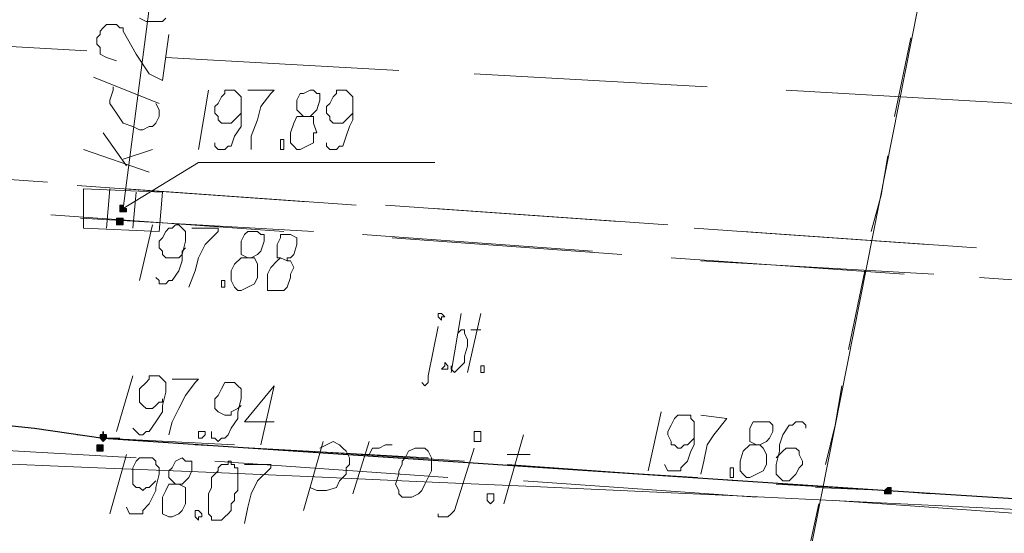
# Model space of a CAD drawing. Header units: metres. Extents: x 7431553 to 7432401, y 5544342 to 5544539.
# Tile 142 of 180: x 7432153.76 to 7432166.46, y 5544501.01 to 5544507.64. Entities that reach past the tile are written whole.
import ezdxf

# ---------------------------------------------------------------- set-up
doc = ezdxf.new("R2010")
doc.units = ezdxf.units.M
doc.header["$MEASUREMENT"] = 0
doc.layers.add('BG-PR90-PB-PZT-PZT01_2026_04_14$0$MAPA DCP', color=7, linetype='Continuous', lineweight=0)
doc.layers.add('PRIMETECH_XREF', color=7, linetype='Continuous', lineweight=5)

# ---------------------------------------------------------------- blocks, each defined once
blk = doc.blocks.new('BG-PR90-PB-PZT-PZT01_2026_04_14$0$Naddrwiną2025_v2klauzulap')
at = {"layer": 'BG-PR90-PB-PZT-PZT01_2026_04_14$0$MAPA DCP', "linetype": 'Continuous', "lineweight": 0, "transparency": 33554559}
for points in [[(7431660.778, 5544579.122), (7431660.778, 5544579.122), (7431660.821, 5544579.122), (7431660.821, 5544579.206), (7431660.778, 5544579.206), (7431660.778, 5544579.206), (7431660.778, 5544579.206), (7431660.778, 5544579.206), (7431660.736, 5544579.206), (7431660.736, 5544579.206), (7431660.736, 5544579.206), (7431660.736, 5544579.164), (7431660.736, 5544579.164), (7431660.736, 5544579.164), (7431660.736, 5544579.164)], [(7431657.307, 5544569.216), (7431657.307, 5544569.216), (7431657.307, 5544569.216), (7431657.349, 5544569.216), (7431657.349, 5544569.216), (7431657.349, 5544569.258), (7431657.349, 5544569.258), (7431657.349, 5544569.258), (7431657.349, 5544569.3), (7431657.349, 5544569.3), (7431657.307, 5544569.3), (7431657.307, 5544569.3), (7431657.307, 5544569.3), (7431657.307, 5544569.3), (7431657.265, 5544569.3), (7431657.265, 5544569.3), (7431657.265, 5544569.3), (7431657.265, 5544569.258), (7431657.265, 5544569.258), (7431657.265, 5544569.258), (7431657.265, 5544569.216), (7431657.265, 5544569.216), (7431657.265, 5544569.216)], [(7431660.101, 5544569.004), (7431660.101, 5544569.004), (7431660.101, 5544569.004), (7431660.101, 5544569.004), (7431660.101, 5544569.004), (7431660.143, 5544569.046), (7431660.143, 5544569.046), (7431660.143, 5544569.046), (7431660.101, 5544569.089), (7431660.101, 5544569.089), (7431660.101, 5544569.089), (7431660.101, 5544569.089), (7431660.101, 5544569.089), (7431660.059, 5544569.089), (7431660.059, 5544569.089), (7431660.059, 5544569.089), (7431660.059, 5544569.089), (7431660.059, 5544569.046), (7431660.016, 5544569.046), (7431660.059, 5544569.046), (7431660.059, 5544569.004), (7431660.059, 5544569.004), (7431660.059, 5544569.004), (7431660.059, 5544569.004), (7431660.059, 5544569.004)], [(7431660.228, 5544568.962), (7431660.228, 5544568.962), (7431660.228, 5544568.962), (7431660.27, 5544568.962), (7431660.27, 5544569.004), (7431660.27, 5544569.004), (7431660.27, 5544569.004), (7431660.27, 5544569.004), (7431660.27, 5544569.046), (7431660.27, 5544569.046), (7431660.228, 5544569.046), (7431660.228, 5544569.046), (7431660.228, 5544569.046), (7431660.228, 5544569.046), (7431660.186, 5544569.046), (7431660.186, 5544569.046), (7431660.186, 5544569.046), (7431660.186, 5544569.004), (7431660.186, 5544569.004), (7431660.186, 5544569.004), (7431660.186, 5544569.004), (7431660.186, 5544568.962), (7431660.186, 5544568.962)]]:
    blk.add_hatch(color=256, dxfattribs=at).paths.add_polyline_path(points)
at = {"layer": 'BG-PR90-PB-PZT-PZT01_2026_04_14$0$MAPA DCP', "linetype": 'Continuous', "lineweight": 0, "true_color": 0x9a3300, "transparency": 33554559}
blk.add_hatch(color=24, dxfattribs=at).paths.add_polyline_path([(7431657.138, 5544569.258), (7431657.18, 5544569.258), (7431657.18, 5544569.258), (7431657.18, 5544569.258), (7431657.18, 5544569.258), (7431657.18, 5544569.258), (7431657.18, 5544569.3), (7431657.18, 5544569.3), (7431657.18, 5544569.3), (7431657.18, 5544569.3), (7431657.18, 5544569.343), (7431657.18, 5544569.343), (7431657.138, 5544569.343), (7431657.138, 5544569.343), (7431657.138, 5544569.343), (7431657.138, 5544569.3), (7431657.095, 5544569.3), (7431657.095, 5544569.3), (7431657.095, 5544569.3), (7431657.095, 5544569.258), (7431657.095, 5544569.258)])
at = {"layer": 'BG-PR90-PB-PZT-PZT01_2026_04_14$0$MAPA DCP', "linetype": 'Continuous', "lineweight": 18, "transparency": 33554687}
for points in [[(7431647.782, 5544690.374), (7431650.83, 5544686.987), (7431669.838, 5544671.027), (7431674.706, 5544669.419), (7431674.071, 5544660.444), (7431673.859, 5544657.311), (7431673.182, 5544646.728), (7431669.795, 5544596.859), (7431670.727, 5544580.519), (7431669.541, 5544576.582), (7431663.784, 5544577.725), (7431638.977, 5544582.635), (7431654.894, 5544603.76), (7431656.037, 5544608.713), (7431647.147, 5544632.165), (7431642.49, 5544637.711), (7431645.919, 5544688.426), (7431646.046, 5544690.585)], [(7431658.238, 5544583.355), (7431658.027, 5544580.349)], [(7431638.088, 5544583.059), (7431638.977, 5544582.635), (7431663.784, 5544577.725), (7431669.541, 5544576.582), (7431669.033, 5544570.486), (7431668.61, 5544564.601), (7431667.213, 5544545.213), (7431636.479, 5544546.821)], [(7431660.736, 5544578.233), (7431660.778, 5544579.164), (7431660.905, 5544581.196), (7431660.905, 5544581.238)], [(7431657.646, 5544580.307), (7431657.434, 5544577.301)], [(7431657.815, 5544576.751), (7431657.984, 5544579.757)], [(7431657.603, 5544579.672), (7431657.392, 5544576.666)], [(7431660.694, 5544577.725), (7431660.778, 5544579.164), (7431660.821, 5544579.714)], [(7431657.984, 5544579.376), (7431657.773, 5544576.37)], [(7431660.44, 5544574.253), (7431660.651, 5544577.217)], [(7431660.482, 5544574.719), (7431660.609, 5544576.709)], [(7431657.349, 5544576.328), (7431657.138, 5544573.322)], [(7431657.307, 5544575.693), (7431657.095, 5544572.687)], [(7431657.519, 5544572.772), (7431657.73, 5544575.735)], [(7431657.688, 5544575.354), (7431657.476, 5544572.391)], [(7431660.27, 5544571.713), (7431660.397, 5544573.703)], [(7431660.186, 5544570.232), (7431660.355, 5544573.237)], [(7431657.095, 5544572.306), (7431656.884, 5544569.343)], [(7431657.265, 5544568.75), (7431657.434, 5544571.756)], [(7431657.053, 5544571.671), (7431656.841, 5544568.708)], [(7431657.434, 5544571.375), (7431657.222, 5544568.369)], [(7431660.059, 5544568.708), (7431660.101, 5544569.046), (7431660.186, 5544570.74)], [(7431659.805, 5544566.252), (7431659.974, 5544568.157), (7431660.101, 5544569.046), (7431660.101, 5544569.258)], [(7431656.799, 5544568.327), (7431656.587, 5544565.321)]]:
    blk.add_lwpolyline(points, dxfattribs=at)
at = {"layer": 'BG-PR90-PB-PZT-PZT01_2026_04_14$0$MAPA DCP', "linetype": 'Continuous', "lineweight": 25, "transparency": 33554687}
blk.add_lwpolyline([(7431657.476, 5544553.341), (7431658.873, 5544560.241), (7431659.551, 5544564.136), (7431659.974, 5544568.157), (7431660.101, 5544569.046), (7431660.778, 5544579.164), (7431660.905, 5544581.196), (7431660.948, 5544583.186), (7431660.863, 5544585.218), (7431660.567, 5544588.181), (7431659.72, 5544593.092), (7431659.297, 5544595.928), (7431659.17, 5544597.621), (7431659.17, 5544600.161), (7431659.254, 5544601.685), (7431659.551, 5544602.913), (7431660.736, 5544606.596), (7431663.149, 5544614.216), (7431663.234, 5544614.936), (7431663.361, 5544616.036)], dxfattribs=at)
at = {"layer": 'BG-PR90-PB-PZT-PZT01_2026_04_14$0$MAPA DCP', "color": 30, "linetype": 'Continuous', "lineweight": 18, "true_color": 0xff6500, "transparency": 33554687}
for points in [[(7431661.117, 5544581.45), (7431660.905, 5544578.487)], [(7431660.863, 5544577.471), (7431660.651, 5544574.465)], [(7431660.313, 5544574.253), (7431660.313, 5544574.55)], [(7431660.948, 5544574.211), (7431660.059, 5544574.465)], [(7431661.075, 5544573.364), (7431661.117, 5544573.364), (7431661.117, 5544573.491), (7431661.075, 5544573.534), (7431661.032, 5544573.576), (7431660.228, 5544573.83)], [(7431660.609, 5544573.491), (7431660.397, 5544570.486)], [(7431660.313, 5544572.433), (7431660.313, 5544572.475), (7431660.228, 5544572.518), (7431660.228, 5544572.602), (7431660.186, 5544572.687), (7431660.186, 5544572.772)], [(7431660.821, 5544572.264), (7431660.143, 5544572.475)], [(7431660.228, 5544571.84), (7431660.186, 5544571.925), (7431660.143, 5544572.01), (7431660.186, 5544572.094), (7431660.228, 5544572.137), (7431660.27, 5544572.179), (7431660.355, 5544572.221), (7431660.44, 5544572.221), (7431660.482, 5544572.179), (7431660.567, 5544572.179), (7431660.651, 5544572.094), (7431660.736, 5544572.052), (7431660.778, 5544571.925), (7431660.778, 5544571.84), (7431660.778, 5544571.798), (7431660.736, 5544571.713)], [(7431661.032, 5544571.629), (7431660.143, 5544571.883)], [(7431660.355, 5544569.47), (7431660.186, 5544566.506)]]:
    blk.add_lwpolyline(points, dxfattribs=at)
at = {"layer": 'BG-PR90-PB-PZT-PZT01_2026_04_14$0$MAPA DCP', "color": 24, "linetype": 'Continuous', "lineweight": 18, "true_color": 0x9a3300, "transparency": 33554687}
for points in [[(7431655.614, 5544577.852), (7431655.783, 5544580.815)], [(7431655.402, 5544573.83), (7431655.571, 5544576.836)], [(7431657.138, 5544569.3), (7431656.545, 5544570.274), (7431656.545, 5544573.322)], [(7431655.19, 5544569.851), (7431655.36, 5544572.856)], [(7431657.138, 5544569.3), (7431652.904, 5544569.851)], [(7431654.682, 5544569.512), (7431654.725, 5544569.597), (7431654.725, 5544569.681), (7431654.725, 5544569.724), (7431654.725, 5544569.808), (7431654.682, 5544569.851)], [(7431655.233, 5544569.216), (7431655.19, 5544569.089), (7431655.148, 5544569.004), (7431655.063, 5544569.004), (7431655.021, 5544568.962), (7431654.979, 5544568.962), (7431654.936, 5544568.962), (7431654.894, 5544569.004), (7431654.852, 5544569.004), (7431654.809, 5544569.046), (7431654.767, 5544569.089), (7431654.767, 5544569.131), (7431654.767, 5544569.173), (7431654.767, 5544569.216), (7431654.809, 5544569.258), (7431654.809, 5544569.3), (7431654.852, 5544569.3), (7431655.148, 5544569.47), (7431655.402, 5544569.639), (7431655.487, 5544569.808), (7431654.894, 5544569.893)], [(7431655.444, 5544568.919), (7431655.783, 5544569.766)], [(7431655.571, 5544569.173), (7431655.614, 5544569.173), (7431655.741, 5544569.131), (7431655.783, 5544569.131), (7431655.91, 5544569.216), (7431656.037, 5544569.3), (7431656.079, 5544569.427), (7431656.122, 5544569.512), (7431656.122, 5544569.554), (7431656.079, 5544569.639), (7431656.079, 5544569.681), (7431656.037, 5544569.724), (7431655.952, 5544569.766), (7431655.91, 5544569.766), (7431655.868, 5544569.766), (7431655.783, 5544569.724)], [(7431656.503, 5544569.3), (7431656.376, 5544569.681)], [(7431656.672, 5544569.639), (7431656.376, 5544568.792)], [(7431657.392, 5544569.427), (7431656.926, 5544569.47)], [(7431656.587, 5544569.343), (7431656.164, 5544569.046)], [(7431657.392, 5544569.089), (7431656.884, 5544569.131)], [(7431654.936, 5544565.871), (7431655.106, 5544568.835)]]:
    blk.add_lwpolyline(points, dxfattribs=at)
at = {"layer": 'BG-PR90-PB-PZT-PZT01_2026_04_14$0$MAPA DCP', "color": 94, "linetype": 'Continuous', "lineweight": 18, "true_color": 0x009a00, "transparency": 33554687}
for points in [[(7431654.936, 5544579.46), (7431655.952, 5544579.249)], [(7431656.46, 5544579.164), (7431656.968, 5544579.079), (7431657.434, 5544578.952)], [(7431657.942, 5544578.868), (7431658.958, 5544578.656)], [(7431659.424, 5544578.571), (7431659.932, 5544578.487), (7431660.44, 5544578.36)], [(7431660.948, 5544578.275), (7431661.921, 5544578.063)]]:
    blk.add_lwpolyline(points, dxfattribs=at)
at = {"layer": 'BG-PR90-PB-PZT-PZT01_2026_04_14$0$MAPA DCP', "linetype": 'Continuous', "lineweight": 0, "transparency": 33554687}
for points in [[(7431660.778, 5544579.122), (7431660.778, 5544579.122), (7431660.821, 5544579.122), (7431660.821, 5544579.206), (7431660.778, 5544579.206), (7431660.778, 5544579.206), (7431660.778, 5544579.206), (7431660.778, 5544579.206), (7431660.736, 5544579.206), (7431660.736, 5544579.206), (7431660.736, 5544579.206), (7431660.736, 5544579.164), (7431660.736, 5544579.164), (7431660.736, 5544579.164), (7431660.736, 5544579.164), (7431660.778, 5544579.122)], [(7431657.307, 5544569.216), (7431657.307, 5544569.216), (7431657.307, 5544569.216), (7431657.349, 5544569.216), (7431657.349, 5544569.216), (7431657.349, 5544569.258), (7431657.349, 5544569.258), (7431657.349, 5544569.258), (7431657.349, 5544569.3), (7431657.349, 5544569.3), (7431657.307, 5544569.3), (7431657.307, 5544569.3), (7431657.307, 5544569.3), (7431657.307, 5544569.3), (7431657.265, 5544569.3), (7431657.265, 5544569.3), (7431657.265, 5544569.3), (7431657.265, 5544569.258), (7431657.265, 5544569.258), (7431657.265, 5544569.258), (7431657.265, 5544569.216), (7431657.265, 5544569.216), (7431657.265, 5544569.216)], [(7431660.101, 5544569.004), (7431660.101, 5544569.004), (7431660.101, 5544569.004), (7431660.101, 5544569.004), (7431660.101, 5544569.004), (7431660.143, 5544569.046), (7431660.143, 5544569.046), (7431660.143, 5544569.046), (7431660.101, 5544569.089), (7431660.101, 5544569.089), (7431660.101, 5544569.089), (7431660.101, 5544569.089), (7431660.101, 5544569.089), (7431660.059, 5544569.089), (7431660.059, 5544569.089), (7431660.059, 5544569.089), (7431660.059, 5544569.089), (7431660.059, 5544569.046), (7431660.016, 5544569.046), (7431660.059, 5544569.046), (7431660.059, 5544569.004), (7431660.059, 5544569.004), (7431660.059, 5544569.004), (7431660.059, 5544569.004)], [(7431660.228, 5544568.962), (7431660.228, 5544568.962), (7431660.228, 5544568.962), (7431660.27, 5544568.962), (7431660.27, 5544569.004), (7431660.27, 5544569.004), (7431660.27, 5544569.004), (7431660.27, 5544569.004), (7431660.27, 5544569.046), (7431660.27, 5544569.046), (7431660.228, 5544569.046), (7431660.228, 5544569.046), (7431660.228, 5544569.046), (7431660.228, 5544569.046), (7431660.186, 5544569.046), (7431660.186, 5544569.046), (7431660.186, 5544569.046), (7431660.186, 5544569.004), (7431660.186, 5544569.004), (7431660.186, 5544569.004), (7431660.186, 5544569.004), (7431660.186, 5544568.962), (7431660.186, 5544568.962)]]:
    blk.add_lwpolyline(points, close=True, dxfattribs=at)
at = {"layer": 'BG-PR90-PB-PZT-PZT01_2026_04_14$0$MAPA DCP', "linetype": 'Continuous', "lineweight": 9, "transparency": 33554687}
for points in [[(7431659.974, 5544578.106), (7431659.932, 5544578.106), (7431659.889, 5544578.063), (7431659.889, 5544577.979), (7431659.932, 5544577.936), (7431659.932, 5544577.894), (7431660.059, 5544577.809), (7431660.186, 5544577.767), (7431660.27, 5544577.767), (7431660.44, 5544577.725), (7431660.524, 5544577.725), (7431660.567, 5544577.725), (7431660.609, 5544577.767), (7431660.651, 5544577.809), (7431660.651, 5544577.852), (7431660.651, 5544577.894), (7431660.609, 5544577.936), (7431660.567, 5544577.979), (7431660.482, 5544578.021), (7431660.44, 5544578.063), (7431660.397, 5544578.063), (7431660.313, 5544578.021), (7431660.27, 5544578.021), (7431660.228, 5544577.979), (7431660.228, 5544577.936), (7431660.228, 5544577.894), (7431660.228, 5544577.852), (7431660.27, 5544577.809), (7431660.313, 5544577.767), (7431660.355, 5544577.725)], [(7431660.186, 5544577.471), (7431660.186, 5544577.513), (7431660.143, 5544577.598), (7431660.101, 5544577.64), (7431660.016, 5544577.682), (7431659.932, 5544577.682), (7431659.889, 5544577.64), (7431659.889, 5544577.598), (7431659.889, 5544577.555), (7431659.889, 5544577.471), (7431659.889, 5544577.428), (7431659.974, 5544577.386), (7431660.016, 5544577.386), (7431660.101, 5544577.386), (7431660.143, 5544577.386), (7431660.186, 5544577.471), (7431660.186, 5544577.386), (7431660.27, 5544577.301), (7431660.397, 5544577.259), (7431660.524, 5544577.259), (7431660.567, 5544577.301), (7431660.609, 5544577.344), (7431660.609, 5544577.386), (7431660.567, 5544577.471), (7431660.524, 5544577.555), (7431660.44, 5544577.598), (7431660.397, 5544577.598), (7431660.313, 5544577.598), (7431660.228, 5544577.555), (7431660.186, 5544577.513)], [(7431659.805, 5544576.751), (7431659.847, 5544577.09), (7431660.059, 5544576.92), (7431660.186, 5544576.836), (7431660.397, 5544576.793), (7431660.567, 5544576.751)], [(7431660.44, 5544576.285), (7431660.524, 5544576.328), (7431660.524, 5544576.497), (7431660.482, 5544576.497), (7431660.397, 5544576.582), (7431660.27, 5544576.624), (7431660.186, 5544576.666), (7431660.016, 5544576.666), (7431659.932, 5544576.666), (7431659.889, 5544576.666), (7431659.847, 5544576.624), (7431659.805, 5544576.624), (7431659.805, 5544576.582), (7431659.805, 5544576.539), (7431659.805, 5544576.497), (7431659.805, 5544576.455), (7431659.847, 5544576.412), (7431659.932, 5544576.37), (7431660.016, 5544576.328), (7431660.059, 5544576.328), (7431660.143, 5544576.37), (7431660.186, 5544576.37), (7431660.186, 5544576.412), (7431660.228, 5544576.455), (7431660.228, 5544576.497), (7431660.186, 5544576.539), (7431660.186, 5544576.582), (7431660.143, 5544576.624), (7431660.101, 5544576.666)], [(7431659.762, 5544576.243), (7431660.524, 5544576.074)], [(7431659.254, 5544573.745), (7431658.492, 5544573.915)], [(7431658.704, 5544573.788), (7431658.704, 5544573.915)], [(7431659.254, 5544573.534), (7431658.492, 5544573.661)], [(7431658.746, 5544573.618), (7431658.704, 5544573.661), (7431658.704, 5544573.703), (7431658.746, 5544573.703), (7431658.831, 5544573.745), (7431658.916, 5544573.745), (7431659.043, 5544573.703), (7431659.127, 5544573.703), (7431659.212, 5544573.618), (7431659.254, 5544573.576), (7431659.212, 5544573.534), (7431659.17, 5544573.534)], [(7431659.381, 5544573.153), (7431659.424, 5544573.195), (7431659.381, 5544573.237), (7431659.297, 5544573.237), (7431658.662, 5544573.364)], [(7431657.773, 5544571.332), (7431657.815, 5544571.417), (7431657.773, 5544571.417), (7431657.773, 5544571.459), (7431657.73, 5544571.502), (7431657.603, 5544571.544), (7431657.519, 5544571.544), (7431657.476, 5544571.459), (7431657.476, 5544571.417), (7431657.476, 5544571.332), (7431657.519, 5544571.332), (7431657.603, 5544571.29), (7431657.646, 5544571.29), (7431657.73, 5544571.29), (7431657.773, 5544571.29), (7431657.773, 5544571.332), (7431657.815, 5544571.29), (7431657.9, 5544571.205), (7431657.984, 5544571.163), (7431658.027, 5544571.163), (7431658.111, 5544571.163), (7431658.196, 5544571.163), (7431658.196, 5544571.248), (7431658.196, 5544571.29), (7431658.196, 5544571.375), (7431658.154, 5544571.417), (7431658.027, 5544571.459), (7431657.984, 5544571.459), (7431657.9, 5544571.502), (7431657.815, 5544571.459), (7431657.815, 5544571.417)], [(7431659.889, 5544571.248), (7431659.889, 5544570.867), (7431659.424, 5544571.248), (7431660.186, 5544571.078)], [(7431657.773, 5544570.909), (7431657.773, 5544570.951), (7431657.73, 5544571.036), (7431657.688, 5544571.078), (7431657.561, 5544571.121), (7431657.476, 5544571.121), (7431657.476, 5544571.078), (7431657.434, 5544571.036), (7431657.434, 5544570.994), (7431657.434, 5544570.909), (7431657.476, 5544570.867), (7431657.561, 5544570.824), (7431657.603, 5544570.824), (7431657.688, 5544570.824), (7431657.73, 5544570.824), (7431657.773, 5544570.909), (7431657.773, 5544570.824), (7431657.857, 5544570.74), (7431657.942, 5544570.697), (7431657.984, 5544570.697), (7431658.069, 5544570.697), (7431658.154, 5544570.74), (7431658.196, 5544570.782), (7431658.196, 5544570.824), (7431658.154, 5544570.909), (7431658.111, 5544570.994), (7431658.027, 5544571.036), (7431657.984, 5544571.036), (7431657.857, 5544571.036), (7431657.773, 5544570.994), (7431657.773, 5544570.951)], [(7431660.44, 5544570.867), (7431660.44, 5544571.205), (7431660.482, 5544571.205), (7431660.651, 5544571.036), (7431660.821, 5544570.951), (7431660.99, 5544570.909), (7431661.202, 5544570.867)], [(7431660.016, 5544570.443), (7431660.101, 5544570.443), (7431660.101, 5544570.486), (7431660.143, 5544570.528), (7431660.101, 5544570.57), (7431660.101, 5544570.613), (7431660.059, 5544570.655), (7431659.974, 5544570.697), (7431659.847, 5544570.782), (7431659.762, 5544570.782), (7431659.593, 5544570.824), (7431659.508, 5544570.824), (7431659.466, 5544570.824), (7431659.424, 5544570.782), (7431659.381, 5544570.74), (7431659.381, 5544570.697), (7431659.381, 5544570.613), (7431659.466, 5544570.57), (7431659.551, 5544570.528), (7431659.593, 5544570.486), (7431659.635, 5544570.486), (7431659.72, 5544570.486), (7431659.762, 5544570.528), (7431659.805, 5544570.613), (7431659.805, 5544570.697), (7431659.762, 5544570.697), (7431659.72, 5544570.782), (7431659.678, 5544570.824)], [(7431657.392, 5544570.189), (7431657.392, 5544570.528), (7431657.434, 5544570.528), (7431657.603, 5544570.359), (7431657.773, 5544570.274), (7431657.942, 5544570.232), (7431658.154, 5544570.147)], [(7431659.339, 5544569.935), (7431659.339, 5544570.274), (7431659.381, 5544570.232), (7431659.551, 5544570.105), (7431659.72, 5544570.02), (7431659.889, 5544569.935), (7431660.059, 5544569.893)], [(7431658.027, 5544569.724), (7431658.069, 5544569.766), (7431658.111, 5544569.766), (7431658.111, 5544569.851), (7431658.069, 5544569.893), (7431658.069, 5544569.935), (7431657.942, 5544570.02), (7431657.815, 5544570.062), (7431657.73, 5544570.062), (7431657.561, 5544570.105), (7431657.476, 5544570.105), (7431657.434, 5544570.105), (7431657.392, 5544570.062), (7431657.349, 5544570.02), (7431657.349, 5544569.978), (7431657.392, 5544569.935), (7431657.392, 5544569.893), (7431657.434, 5544569.851), (7431657.519, 5544569.808), (7431657.561, 5544569.766), (7431657.646, 5544569.766), (7431657.688, 5544569.808), (7431657.73, 5544569.808), (7431657.773, 5544569.851), (7431657.773, 5544569.893), (7431657.773, 5544569.935), (7431657.773, 5544569.978), (7431657.773, 5544570.02), (7431657.73, 5544570.062), (7431657.688, 5544570.062), (7431657.646, 5544570.105)], [(7431660.694, 5544569.978), (7431660.694, 5544570.062), (7431660.651, 5544570.105), (7431660.609, 5544570.147), (7431660.524, 5544570.189), (7431660.44, 5544570.189), (7431660.397, 5544570.189), (7431660.397, 5544570.105), (7431660.355, 5544570.062), (7431660.397, 5544569.978), (7431660.482, 5544569.935), (7431660.524, 5544569.893), (7431660.609, 5544569.893), (7431660.651, 5544569.935), (7431660.694, 5544569.978), (7431660.694, 5544569.893), (7431660.778, 5544569.851), (7431660.863, 5544569.808), (7431660.905, 5544569.808), (7431661.032, 5544569.808), (7431661.075, 5544569.808), (7431661.117, 5544569.893), (7431661.117, 5544569.935), (7431661.075, 5544570.02), (7431661.032, 5544570.062), (7431660.948, 5544570.105), (7431660.905, 5544570.105), (7431660.821, 5544570.105), (7431660.736, 5544570.105), (7431660.694, 5544570.02)], [(7431659.974, 5544569.427), (7431660.016, 5544569.47), (7431660.059, 5544569.512), (7431660.059, 5544569.554), (7431660.016, 5544569.597), (7431660.016, 5544569.639), (7431659.889, 5544569.724), (7431659.762, 5544569.808), (7431659.678, 5544569.808), (7431659.508, 5544569.851), (7431659.424, 5544569.851), (7431659.381, 5544569.851), (7431659.339, 5544569.808), (7431659.297, 5544569.766), (7431659.297, 5544569.681), (7431659.297, 5544569.639), (7431659.339, 5544569.639), (7431659.381, 5544569.597), (7431659.466, 5544569.512), (7431659.508, 5544569.512), (7431659.551, 5544569.512), (7431659.635, 5544569.512), (7431659.678, 5544569.554), (7431659.72, 5544569.597), (7431659.72, 5544569.639), (7431659.72, 5544569.681), (7431659.678, 5544569.724), (7431659.635, 5544569.766), (7431659.635, 5544569.808), (7431659.593, 5544569.808)], [(7431660.99, 5544569.343), (7431661.075, 5544569.385), (7431661.075, 5544569.554), (7431661.032, 5544569.554), (7431660.948, 5544569.639), (7431660.778, 5544569.724), (7431660.736, 5544569.724), (7431660.567, 5544569.766), (7431660.482, 5544569.766), (7431660.44, 5544569.724), (7431660.397, 5544569.724), (7431660.355, 5544569.681), (7431660.355, 5544569.639), (7431660.355, 5544569.597), (7431660.355, 5544569.554), (7431660.355, 5544569.512), (7431660.397, 5544569.47), (7431660.482, 5544569.427), (7431660.567, 5544569.427), (7431660.609, 5544569.427), (7431660.694, 5544569.427), (7431660.736, 5544569.47), (7431660.736, 5544569.512), (7431660.778, 5544569.554), (7431660.736, 5544569.597), (7431660.736, 5544569.639), (7431660.694, 5544569.681), (7431660.651, 5544569.724)], [(7431657.349, 5544569.681), (7431658.069, 5544569.512)], [(7431659.297, 5544569.427), (7431660.016, 5544569.216)], [(7431660.313, 5544569.343), (7431661.075, 5544569.131)]]:
    blk.add_lwpolyline(points, dxfattribs=at)
for points in [[(7431660.482, 5544577.132), (7431660.482, 5544577.174), (7431660.609, 5544577.174), (7431660.609, 5544577.132), (7431660.567, 5544577.132), (7431660.524, 5544577.132)], [(7431659.17, 5544573.957), (7431659.254, 5544573.957), (7431659.254, 5544573.915), (7431659.17, 5544573.915)], [(7431658.492, 5544573.407), (7431658.535, 5544573.449), (7431658.535, 5544573.407), (7431658.577, 5544573.407), (7431658.535, 5544573.364), (7431658.492, 5544573.364)], [(7431659.127, 5544573.449), (7431659.17, 5544573.491), (7431659.212, 5544573.491), (7431659.212, 5544573.407), (7431659.17, 5544573.449)], [(7431660.397, 5544570.697), (7431660.397, 5544570.655), (7431660.44, 5544570.655), (7431660.44, 5544570.57), (7431660.482, 5544570.528), (7431660.524, 5544570.528), (7431660.567, 5544570.486), (7431660.609, 5544570.443), (7431660.651, 5544570.443), (7431660.736, 5544570.443), (7431660.821, 5544570.401), (7431660.863, 5544570.401), (7431660.948, 5544570.401), (7431660.99, 5544570.401), (7431661.032, 5544570.401), (7431661.075, 5544570.401), (7431661.117, 5544570.443), (7431661.159, 5544570.443), (7431661.159, 5544570.486), (7431661.159, 5544570.528), (7431661.159, 5544570.57), (7431661.117, 5544570.613), (7431661.075, 5544570.655), (7431661.032, 5544570.697), (7431660.99, 5544570.697), (7431660.948, 5544570.697), (7431660.905, 5544570.74), (7431660.863, 5544570.74), (7431660.821, 5544570.74), (7431660.778, 5544570.782), (7431660.736, 5544570.782), (7431660.694, 5544570.782), (7431660.651, 5544570.782), (7431660.609, 5544570.782), (7431660.567, 5544570.782), (7431660.524, 5544570.782), (7431660.482, 5544570.782), (7431660.482, 5544570.74), (7431660.44, 5544570.74), (7431660.44, 5544570.697)], [(7431658.069, 5544570.57), (7431658.069, 5544570.613), (7431658.154, 5544570.613), (7431658.154, 5544570.57), (7431658.111, 5544570.57)], [(7431660.016, 5544570.316), (7431660.016, 5544570.359), (7431660.059, 5544570.359), (7431660.101, 5544570.316), (7431660.101, 5544570.274), (7431660.059, 5544570.274), (7431660.016, 5544570.274)], [(7431661.032, 5544570.274), (7431661.075, 5544570.316), (7431661.117, 5544570.316), (7431661.117, 5544570.274), (7431661.159, 5544570.274), (7431661.117, 5544570.232), (7431661.075, 5544570.232), (7431661.032, 5544570.232)]]:
    blk.add_lwpolyline(points, close=True, dxfattribs=at)
at = {"layer": 'BG-PR90-PB-PZT-PZT01_2026_04_14$0$MAPA DCP', "color": 30, "linetype": 'Continuous', "lineweight": 18, "true_color": 0xff6500, "transparency": 33554687}
for points in [[(7431660.821, 5544574.042), (7431660.821, 5544574.084), (7431660.905, 5544574.084), (7431660.948, 5544574.042), (7431660.905, 5544573.999), (7431660.863, 5544573.999), (7431660.821, 5544573.999)], [(7431660.016, 5544573.872), (7431660.016, 5544573.915), (7431660.143, 5544573.915), (7431660.143, 5544573.83), (7431660.101, 5544573.83), (7431660.059, 5544573.83), (7431660.016, 5544573.83)], [(7431660.228, 5544573.11), (7431660.228, 5544573.195), (7431660.27, 5544573.237), (7431660.355, 5544573.28), (7431660.397, 5544573.28), (7431660.44, 5544573.28), (7431660.524, 5544573.28), (7431660.609, 5544573.237), (7431660.694, 5544573.195), (7431660.778, 5544573.153), (7431660.821, 5544573.11), (7431660.863, 5544573.026), (7431660.863, 5544572.941), (7431660.863, 5544572.899), (7431660.821, 5544572.856), (7431660.778, 5544572.856), (7431660.694, 5544572.814), (7431660.567, 5544572.856), (7431660.524, 5544572.856), (7431660.44, 5544572.899), (7431660.397, 5544572.899), (7431660.355, 5544572.941), (7431660.27, 5544572.983), (7431660.228, 5544573.068)]]:
    blk.add_lwpolyline(points, close=True, dxfattribs=at)
at = {"layer": 'BG-PR90-PB-PZT-PZT01_2026_04_14$0$MAPA DCP', "color": 24, "linetype": 'Continuous', "lineweight": 9, "true_color": 0x9a3300, "transparency": 33554687}
for points in [[(7431656.291, 5544571.925), (7431656.333, 5544571.925), (7431656.376, 5544571.967), (7431656.376, 5544572.052), (7431656.333, 5544572.094), (7431656.333, 5544572.137), (7431656.206, 5544572.179), (7431656.079, 5544572.221), (7431655.995, 5544572.264), (7431655.825, 5544572.264), (7431655.741, 5544572.264), (7431655.698, 5544572.264), (7431655.656, 5544572.221), (7431655.614, 5544572.179), (7431655.614, 5544572.094), (7431655.614, 5544572.052), (7431655.656, 5544572.052), (7431655.698, 5544572.01), (7431655.783, 5544571.967), (7431655.825, 5544571.925), (7431655.91, 5544571.925), (7431655.952, 5544571.967), (7431655.995, 5544571.967), (7431656.037, 5544572.01), (7431656.037, 5544572.052), (7431656.037, 5544572.094), (7431656.037, 5544572.137), (7431655.995, 5544572.179), (7431655.952, 5544572.221), (7431655.91, 5544572.264)], [(7431655.952, 5544571.629), (7431655.952, 5544571.713), (7431655.91, 5544571.756), (7431655.868, 5544571.798), (7431655.741, 5544571.84), (7431655.656, 5544571.84), (7431655.656, 5544571.798), (7431655.614, 5544571.756), (7431655.614, 5544571.713), (7431655.656, 5544571.629), (7431655.656, 5544571.586), (7431655.741, 5544571.544), (7431655.783, 5544571.544), (7431655.868, 5544571.544), (7431655.91, 5544571.586), (7431655.952, 5544571.629), (7431655.952, 5544571.544), (7431656.037, 5544571.502), (7431656.164, 5544571.459), (7431656.291, 5544571.459), (7431656.333, 5544571.502), (7431656.376, 5544571.544), (7431656.376, 5544571.586), (7431656.333, 5544571.671), (7431656.291, 5544571.756), (7431656.164, 5544571.756), (7431656.164, 5544571.798), (7431656.037, 5544571.756), (7431655.952, 5544571.756), (7431655.952, 5544571.671)], [(7431655.614, 5544570.909), (7431655.614, 5544571.248), (7431655.656, 5544571.205), (7431655.825, 5544571.078), (7431655.995, 5544571.036), (7431656.206, 5544570.951), (7431656.376, 5544570.951)], [(7431656.291, 5544570.486), (7431656.333, 5544570.486), (7431656.376, 5544570.528), (7431656.376, 5544570.613), (7431656.333, 5544570.655), (7431656.333, 5544570.697), (7431656.206, 5544570.74), (7431656.079, 5544570.824), (7431655.995, 5544570.824), (7431655.825, 5544570.824), (7431655.741, 5544570.824), (7431655.698, 5544570.824), (7431655.656, 5544570.782), (7431655.614, 5544570.74), (7431655.614, 5544570.655), (7431655.614, 5544570.613), (7431655.656, 5544570.613), (7431655.698, 5544570.57), (7431655.783, 5544570.528), (7431655.825, 5544570.486), (7431655.91, 5544570.486), (7431655.952, 5544570.528), (7431655.995, 5544570.528), (7431656.037, 5544570.57), (7431656.037, 5544570.613), (7431656.037, 5544570.655), (7431656.037, 5544570.697), (7431655.995, 5544570.74), (7431655.952, 5544570.782), (7431655.91, 5544570.824)], [(7431655.614, 5544570.401), (7431656.376, 5544570.274)]]:
    blk.add_lwpolyline(points, dxfattribs=at)
blk.add_lwpolyline([(7431656.249, 5544571.332), (7431656.249, 5544571.375), (7431656.376, 5544571.375), (7431656.376, 5544571.332), (7431656.333, 5544571.332), (7431656.291, 5544571.332)], close=True, dxfattribs=at)
at = {"layer": 'BG-PR90-PB-PZT-PZT01_2026_04_14$0$MAPA DCP', "color": 24, "linetype": 'Continuous', "lineweight": 18, "true_color": 0x9a3300, "transparency": 33554687}
blk.add_lwpolyline([(7431657.434, 5544569.766), (7431657.392, 5544568.792), (7431656.884, 5544568.792), (7431656.926, 5544569.808)], close=True, dxfattribs=at)
at = {"layer": 'BG-PR90-PB-PZT-PZT01_2026_04_14$0$MAPA DCP', "color": 24, "linetype": 'Continuous', "lineweight": 0, "true_color": 0x9a3300, "transparency": 33554687}
blk.add_lwpolyline([(7431657.138, 5544569.258), (7431657.18, 5544569.258), (7431657.18, 5544569.258), (7431657.18, 5544569.258), (7431657.18, 5544569.258), (7431657.18, 5544569.258), (7431657.18, 5544569.3), (7431657.18, 5544569.3), (7431657.18, 5544569.3), (7431657.18, 5544569.3), (7431657.18, 5544569.343), (7431657.18, 5544569.343), (7431657.138, 5544569.343), (7431657.138, 5544569.343), (7431657.138, 5544569.343), (7431657.138, 5544569.3), (7431657.095, 5544569.3), (7431657.095, 5544569.3), (7431657.095, 5544569.3), (7431657.095, 5544569.258), (7431657.095, 5544569.258), (7431657.138, 5544569.258), (7431657.138, 5544569.258)], close=True, dxfattribs=at)
at = {"layer": 'BG-PR90-PB-PZT-PZT01_2026_04_14$0$MAPA DCP', "linetype": 'Continuous', "lineweight": -3, "transparency": 33554687}
blk.add_lwpolyline([(7431660.101, 5544569.004), (7431660.101, 5544569.004), (7431660.101, 5544569.004), (7431660.101, 5544569.004), (7431660.101, 5544569.004), (7431660.143, 5544569.046), (7431660.143, 5544569.046), (7431660.143, 5544569.046), (7431660.101, 5544569.089), (7431660.101, 5544569.089), (7431660.101, 5544569.089), (7431660.101, 5544569.089), (7431660.101, 5544569.089), (7431660.059, 5544569.089), (7431660.059, 5544569.089), (7431660.059, 5544569.089), (7431660.059, 5544569.089), (7431660.059, 5544569.046), (7431660.016, 5544569.046), (7431660.059, 5544569.046), (7431660.059, 5544569.004), (7431660.059, 5544569.004), (7431660.059, 5544569.004), (7431660.059, 5544569.004), (7431660.059, 5544569.004)], dxfattribs=at)
at = {"layer": 'BG-PR90-PB-PZT-PZT01_2026_04_14$0$MAPA DCP', "linetype": 'Continuous', "lineweight": 0, "transparency": 33554495}
blk.add_lwpolyline([(7431660.016, 5544569.046), (7431660.059, 5544569.046)], dxfattribs=at)
at = {"layer": 'BG-PR90-PB-PZT-PZT01_2026_04_14$0$MAPA DCP', "color": 5, "linetype": 'Continuous', "lineweight": 18, "transparency": 33554687}
blk.add_arc((7433022.765, 5544513.014), 1363.431, 172.854498, 180.436605, dxfattribs=at)
blk = doc.blocks.new('BG-PR90-PB-PZT-PZT01_2026_04_14')
at = {"layer": 'BG-PR90-PB-PZT-PZT01_2026_04_14$0$MAPA DCP', "rotation": 270}
blk.add_blockref('BG-PR90-PB-PZT-PZT01_2026_04_14$0$Naddrwiną2025_v2klauzulap', (1887585.788, 12976162.34), dxfattribs=at)

msp = doc.modelspace()

# ---------------------------------------------------------------- block references
at = {"layer": 'PRIMETECH_XREF', "linetype": 'Continuous', "lineweight": 0, "rotation": 360}
msp.add_blockref('BG-PR90-PB-PZT-PZT01_2026_04_14', (0, 0), dxfattribs=at)

doc.saveas('drawing.dxf')
